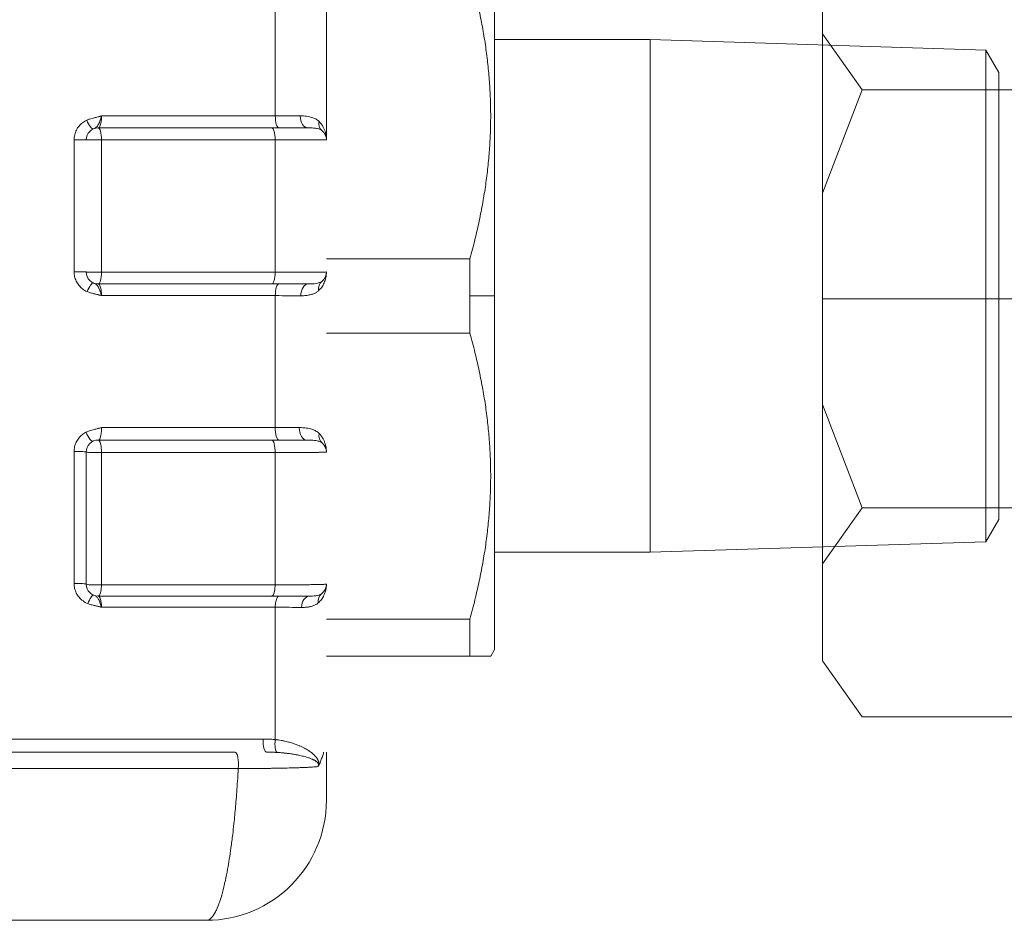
# Model space of a CAD drawing. Header units: centimetres. Extents: x -122 to 72759, y 3298 to 43172.
# Tile 200 of 243: x 31578.65 to 31582.75, y 17261.27 to 17265.03. Entities that reach past the tile are written whole.
import ezdxf
from ezdxf.enums import TextEntityAlignment as Align

# ---------------------------------------------------------------- set-up
doc = ezdxf.new("R2010")
doc.units = ezdxf.units.CM
doc.header["$MEASUREMENT"] = 0
doc.layers.get('0').update_dxf_attribs({"lineweight": 5})
doc.layers.add('San_urządzenia', color=158, linetype='Continuous', lineweight=25)
doc.styles.add('CP_ATTR', font='ROMANS.SHX')

# ---------------------------------------------------------------- blocks, each defined once
blk = doc.blocks.new('G$C4145E6B9')
at = {"color": 0, "linetype": 'Continuous', "lineweight": 0, "extrusion": (0, 1, 0)}
for p, q in [((117.5, -75.661), (117.5, -60.939)), ((110.5, -69.161), (110.5, -61.661)), ((123.977, -64.986), (117.5, -64.986)), ((137.962, -65.423), (123.977, -64.986)), ((123.977, -86.336), (123.977, -64.986)), ((138.5, -66.355), (137.962, -65.423)), ((137.962, -85.899), (137.962, -65.423)), ((138.5, -84.968), (138.5, -66.355)), ((101.135, -68.162), (108.37, -68.162)), ((108.222, -68.661), (101, -68.661)), ((108.367, -69.162), (101.135, -69.162)), ((110.5, -74.114), (116.474, -74.114)), ((116.474, -75.661), (116.474, -74.114)), ((101.135, -74.672), (108.367, -74.672)), ((101, -75.161), (108.222, -75.161)), ((108.37, -75.648), (101.135, -75.648)), ((116.474, -77.208), (116.474, -75.661)), ((117.5, -75.661), (116.474, -75.661)), ((117.5, -90.383), (117.5, -75.661)), ((110.5, -77.208), (116.474, -77.208)), ((101.135, -81.138), (108.37, -81.138)), ((100.5, -81.333), (100.5, -81.365)), ((108.222, -81.661), (101, -81.661)), ((100.5, -87.661), (100.5, -82.161)), ((108.367, -82.186), (101.135, -82.186)), ((138.5, -84.968), (137.962, -85.899)), ((137.962, -85.899), (123.977, -86.336)), ((123.977, -86.336), (117.5, -86.336)), ((101.135, -87.696), (108.366, -87.696)), ((101, -88.161), (108.222, -88.161)), ((108.37, -88.625), (101.135, -88.625)), ((110.5, -89.114), (116.474, -89.114)), ((116.474, -90.661), (116.474, -89.114)), ((117.5, -90.383), (117.34, -90.661)), ((110.5, -90.661), (116.474, -90.661)), ((107.863, -94.115), (27.715, -94.115)), ((106.696, -94.661), (27.7, -94.661)), ((106.829, -95.345), (27.714, -95.345)), ((16.45, -101.661), (105.5, -101.661))]:
    blk.add_line(p, q, dxfattribs=at)
at = {"color": 0, "linetype": 'Continuous', "lineweight": 0}
for centre in [(101, -69.161), (101, -82.161)]:
    blk.add_arc(centre, 0.5, 90, 180, dxfattribs=at)
at = {"color": 0, "linetype": 'Continuous', "lineweight": 0, "extrusion": (0, 0, -1)}
for centre, radius, start, end in [((-110, -69.161), 0.5, 129.0295, 180), ((-101, -74.661), 0.5, 270, 0), ((-110, -74.661), 0.5, 180.0022, 231.6956), ((-110, -82.161), 0.5, 130.4277, 180), ((-101, -87.661), 0.5, 270, 0), ((-110, -87.661), 0.5, 180.007, 233.2002), ((-105.5, -96.661), 5, 180, 270)]:
    blk.add_arc(centre, radius, start, end, dxfattribs=at)
for centre, major_axis, ratio, start_param, end_param in [((108.152, -68.661), (0, -261.793), 0.000836, -1.593675, -1.572703), ((107.409, -68.161), (-3.114, 0), 0.000325, -2.268898, -1.884509), ((101, -69.161), (0, 0.5), 0.269693, 0, 1.572618), ((108.222, -69.161), (0, 0.5), 0.288979, 0, 1.572618), ((100.1, -69.161), (0.4, 0), 0.001895, -1.841821, 0), ((101, -69.161), (-0.5, 0), 0.001892, -1.84387, 0), ((101.102, -68.661), (0, -264.821), 0.000126, -1.568905, -1.548096), ((108.211, -68.661), (-0.001, -263.316), 0.000592, -1.568895, -1.547967), ((100.1, -74.661), (0.4, 0), 0.022736, -1.841803, 0.000001), ((101, -74.661), (-0.5, 0), 0.022699, -1.843853, 0), ((101, -74.661), (0, -0.5), 0.26974, -1.548937, 0), ((107.5, -74.661), (-3, 0), 0.00383, -3.14159, -1.863923), ((100.645, -75.488), (0.158, 0.368), 0.258075, -1.654104, -0.000048), ((108.515, -75.661), (0, 0.5), 0.290218, -1.545246, -0.002497), ((109.751, -75.661), (0, 0.5), 0.643166, -1.550299, 0), ((110.62, -75.446), (-0.31, 0.392), 0.836677, -0.974255, 0.000014), ((108.153, -68.661), (0, -261.797), 0.00083, -1.544105, -1.52312), ((107.407, -75.662), (3.12, 0.001), 0.004575, -1.256867, -0.865601), ((101, -82.161), (0, 0.5), 0.269932, 0, 1.619997), ((108.222, -82.161), (0, 0.5), 0.289234, 0, 1.619996), ((100.1, -82.161), (0.4, 0), 0.051154, -1.84173, -0.000002), ((101, -82.161), (-0.5, 0), 0.051071, -1.84378, 0), ((101.101, -68.66), (0, -264.849), 0.000127, -1.519704, -1.49886), ((108.211, -68.661), (-0.004, -263.348), 0.000591, -1.519416, -1.498453), ((100.1, -87.661), (0.4, 0), 0.071993, -1.841641, 0.000002), ((101, -87.661), (-0.5, 0), 0.071877, -1.843691, 0), ((101, -87.661), (0, -0.5), 0.270168, -1.501524, 0), ((100.672, -88.499), (0.146, 0.373), 0.277097, -1.601266, -0.0001), ((110.599, -88.462), (-0.3, 0.4), 0.829331, -0.977997, -0.000015), ((108.515, -88.661), (0, 0.5), 0.290715, -1.497739, -0.002976), ((109.788, -88.661), (0, 0.5), 0.654917, -1.512902, 0), ((108.149, -68.659), (0, -261.848), 0.000847, -1.494473, -1.473349), ((107.398, -88.664), (3.13, 0.002), 0.013094, -1.255118, -0.850974), ((108.008, -94.161), (0, -0.5), 0.289712, 0, 1.663997), ((108.514, -94.182), (-0.046, -0.498), 0.297764, 0.15649, 1.637097), ((106.696, -95.161), (0, 0.5), 0.286002, 0.000004, 1.948089)]:
    blk.add_ellipse(centre, major_axis=major_axis, ratio=ratio, start_param=start_param, end_param=end_param, dxfattribs=at)
at = {"color": 0, "linetype": 'Continuous', "lineweight": 0}
for centre, major_axis, ratio, start_param, end_param in [((100.63, -68.341), (0.164, -0.365), 0.247311, -1.680596, -0.00009), ((108.516, -68.161), (0, -0.5), 0.290149, -1.568972, 0), ((109.73, -68.161), (0, -0.5), 0.637046, -1.569323, 0), ((110.63, -68.384), (-0.315, -0.388), 0.840465, -0.972229, -0.000011), ((100.02, -68.661), (0, -263.51), 0.000101, -1.568902, -1.548058), ((107.5, -69.161), (3, 0), 0.000319, -1.277635, 0.000003), ((108.222, -74.661), (0, -0.5), 0.289029, 0, 1.548937), ((108.515, -81.161), (0, -0.5), 0.290369, -1.616433, 0), ((107.499, -81.161), (-2.998, 0), 0.00788, -2.245094, -1.86556), ((109.683, -81.161), (0, -0.5), 0.624154, -1.608154, 0), ((100.595, -81.357), (0.18, -0.357), 0.222359, -1.733847, -0.00003), ((110.648, -81.4), (-0.324, -0.381), 0.848209, -0.967834, -0.000009), ((100.02, -68.66), (0, -263.538), 0.000102, -1.519618, -1.498739), ((108.222, -87.661), (0, -0.5), 0.289486, 0, 1.501524)]:
    blk.add_ellipse(centre, major_axis=major_axis, ratio=ratio, start_param=start_param, end_param=end_param, dxfattribs=at)
for points, weights in [([(116.474, -62.208), (118.127, -68.161), (116.474, -74.114)], [1.7880640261, 1.96687042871, 1.7880640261]), ([(116.474, -77.208), (118.127, -83.161), (116.474, -89.114)], [1.7880640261, 1.96687042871, 1.7880640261]), ([(116.474, -90.661), (117.34, -90.661), (117.34, -90.661)], [1.7880640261, 1.8774672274, 1.8774672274])]:
    blk.add_rational_spline(points, weights, degree=2, dxfattribs=at)
for points in [[(100.522, -68.341), (100.459, -68.37), (100.342, -68.44), (100.197, -68.578), (100.084, -68.747), (100.01, -68.949), (99.993, -69.088), (99.993, -69.16)], [(110.477, -69.01), (110.461, -68.959), (110.436, -68.91), (110.402, -68.864)], [(110.5, -69.154), (110.5, -69.127), (110.497, -69.099), (110.492, -69.072)], [(99.993, -74.652), (99.993, -74.721), (100.008, -74.854), (100.074, -75.043), (100.184, -75.22), (100.342, -75.375), (100.468, -75.448), (100.538, -75.478)], [(110.414, -74.941), (110.427, -74.922), (110.439, -74.902), (110.448, -74.882)], [(110.469, -74.833), (110.487, -74.785), (110.497, -74.735), (110.499, -74.685)], [(110.478, -82.014), (110.463, -81.965), (110.44, -81.916), (110.407, -81.871)], [(110.5, -82.155), (110.5, -82.128), (110.497, -82.102), (110.493, -82.076)], [(99.993, -87.633), (99.993, -87.703), (100.009, -87.84), (100.078, -88.034), (100.194, -88.214), (100.361, -88.37), (100.492, -88.442), (100.565, -88.47)], [(110.468, -87.837), (110.486, -87.788), (110.497, -87.738), (110.499, -87.687)], [(110.408, -87.95), (110.422, -87.93), (110.435, -87.909), (110.446, -87.888)], [(108.423, -94.141), (108.415, -94.14), (108.407, -94.139), (108.398, -94.138)], [(109.036, -94.73), (109.035, -94.73), (109.033, -94.729), (109.031, -94.729)], [(109.746, -94.889), (109.745, -94.889), (109.744, -94.889), (109.743, -94.889)], [(107.526, -95.34), (107.525, -95.34), (107.523, -95.34), (107.521, -95.34)], [(109.22, -95.31), (109.22, -95.31), (109.22, -95.31), (109.22, -95.31)], [(109.517, -95.3), (109.513, -95.3), (109.51, -95.3), (109.506, -95.3)], [(110.154, -95.246), (110.157, -95.244), (110.16, -95.241), (110.162, -95.238)], [(110.168, -95.199), (110.169, -95.197), (110.169, -95.196), (110.169, -95.194)]]:
    blk.add_open_spline(points, degree=3, dxfattribs=at)
for points, knots in [([(101.135, -68.162), (101.119, -68.168), (101.102, -68.173), (101.086, -68.178), (101.07, -68.183), (101.053, -68.187), (101.036, -68.192), (101.018, -68.196), (100.998, -68.201), (100.977, -68.206), (100.956, -68.211), (100.934, -68.216), (100.91, -68.222), (100.885, -68.228), (100.859, -68.234), (100.831, -68.241), (100.804, -68.247), (100.775, -68.255), (100.743, -68.264), (100.712, -68.272), (100.679, -68.282), (100.642, -68.294), (100.605, -68.307), (100.565, -68.322), (100.522, -68.341)], [0, 0, 0, 0, 0.125, 0.125, 0.125, 0.25, 0.25, 0.25, 0.375, 0.375, 0.375, 0.5, 0.5, 0.5, 0.625, 0.625, 0.625, 0.75, 0.75, 0.75, 0.875, 0.875, 0.875, 1, 1, 1, 1]), ([(101.135, -68.162), (101.126, -68.191), (101.117, -68.221), (101.108, -68.251), (101.099, -68.28), (101.09, -68.31), (101.08, -68.34), (101.07, -68.371), (101.059, -68.402), (101.048, -68.432), (101.036, -68.461), (101.023, -68.489), (101.01, -68.515), (100.996, -68.54), (100.982, -68.563), (100.966, -68.583), (100.951, -68.603), (100.935, -68.62), (100.917, -68.635), (100.9, -68.65), (100.881, -68.662), (100.861, -68.673), (100.841, -68.684), (100.819, -68.694), (100.794, -68.705)], [0, 0, 0, 0, 0.125, 0.125, 0.125, 0.25, 0.25, 0.25, 0.375, 0.375, 0.375, 0.5, 0.5, 0.5, 0.625, 0.625, 0.625, 0.75, 0.75, 0.75, 0.875, 0.875, 0.875, 1, 1, 1, 1]), ([(101, -68.661), (101.011, -68.661), (101.022, -68.656), (101.033, -68.646), (101.043, -68.637), (101.052, -68.624), (101.061, -68.607), (101.07, -68.591), (101.078, -68.571), (101.086, -68.547), (101.094, -68.524), (101.101, -68.497), (101.107, -68.468), (101.113, -68.438), (101.118, -68.406), (101.123, -68.373), (101.127, -68.34), (101.13, -68.305), (101.132, -68.269), (101.134, -68.234), (101.135, -68.198), (101.135, -68.162)], [0, 0, 0, 0, 0.142857, 0.142857, 0.142857, 0.285714, 0.285714, 0.285714, 0.428571, 0.428571, 0.428571, 0.571429, 0.571429, 0.571429, 0.714286, 0.714286, 0.714286, 0.857143, 0.857143, 0.857143, 1, 1, 1, 1]), ([(110.183, -68.384), (110.145, -68.349), (110.102, -68.317), (110.053, -68.29), (110.005, -68.263), (109.951, -68.241), (109.889, -68.222), (109.827, -68.203), (109.756, -68.187), (109.677, -68.177), (109.597, -68.167), (109.509, -68.162), (109.411, -68.162)], [0, 0, 0, 0, 0.25, 0.25, 0.25, 0.5, 0.5, 0.5, 0.75, 0.75, 0.75, 1, 1, 1, 1]), ([(110.5, -69.161), (110.5, -69.125), (110.498, -69.09), (110.495, -69.056), (110.492, -69.023), (110.488, -68.99), (110.482, -68.957), (110.476, -68.925), (110.469, -68.891), (110.459, -68.856), (110.45, -68.821), (110.438, -68.784), (110.423, -68.746), (110.408, -68.708), (110.39, -68.669), (110.368, -68.629), (110.347, -68.588), (110.321, -68.548), (110.291, -68.507), (110.26, -68.466), (110.225, -68.424), (110.183, -68.384)], [0, 0, 0, 0, 0.142857, 0.142857, 0.142857, 0.285714, 0.285714, 0.285714, 0.428571, 0.428571, 0.428571, 0.571429, 0.571429, 0.571429, 0.714286, 0.714286, 0.714286, 0.857143, 0.857143, 0.857143, 1, 1, 1, 1]), ([(108.222, -68.661), (108.335, -68.661), (108.443, -68.661), (108.545, -68.661), (108.571, -68.661), (108.597, -68.661), (108.622, -68.661), (108.697, -68.661), (108.769, -68.661), (108.84, -68.661), (108.887, -68.661), (108.933, -68.661), (108.979, -68.661), (109.023, -68.661), (109.067, -68.661), (109.109, -68.661), (109.174, -68.661), (109.236, -68.661), (109.295, -68.661), (109.314, -68.661), (109.333, -68.661), (109.351, -68.661), (109.426, -68.661), (109.496, -68.661), (109.559, -68.661), (109.622, -68.661), (109.679, -68.661), (109.73, -68.661)], [0, 0, 0, 0, 0.166667, 0.166667, 0.166667, 0.208921, 0.208921, 0.208921, 0.333333, 0.333333, 0.333333, 0.417281, 0.417281, 0.417281, 0.5, 0.5, 0.5, 0.626437, 0.626437, 0.626437, 0.666667, 0.666667, 0.666667, 0.833333, 0.833333, 0.833333, 1, 1, 1, 1]), ([(110.315, -68.773), (110.293, -68.755), (110.266, -68.739), (110.234, -68.725), (110.202, -68.712), (110.166, -68.701), (110.12, -68.691), (110.075, -68.682), (110.021, -68.674), (109.956, -68.669), (109.892, -68.664), (109.817, -68.661), (109.73, -68.661)], [0, 0, 0, 0, 0.25, 0.25, 0.25, 0.5, 0.5, 0.5, 0.75, 0.75, 0.75, 1, 1, 1, 1]), ([(110.174, -75.44), (110.222, -75.396), (110.266, -75.346), (110.305, -75.292), (110.343, -75.238), (110.377, -75.179), (110.405, -75.115), (110.434, -75.05), (110.458, -74.979), (110.474, -74.903), (110.491, -74.827), (110.5, -74.746), (110.5, -74.661)], [0, 0, 0, 0, 0.25, 0.25, 0.25, 0.5, 0.5, 0.5, 0.75, 0.75, 0.75, 1, 1, 1, 1]), ([(100.803, -75.121), (100.815, -75.126), (100.828, -75.131), (100.841, -75.138), (100.854, -75.144), (100.868, -75.151), (100.881, -75.159), (100.887, -75.162), (100.893, -75.166), (100.899, -75.17), (100.907, -75.176), (100.914, -75.182), (100.922, -75.188), (100.935, -75.199), (100.948, -75.213), (100.961, -75.228), (100.963, -75.23), (100.964, -75.232), (100.966, -75.234), (100.977, -75.248), (100.987, -75.263), (100.997, -75.28), (101.005, -75.292), (101.012, -75.305), (101.019, -75.318), (101.022, -75.326), (101.026, -75.334), (101.03, -75.342), (101.04, -75.364), (101.049, -75.387), (101.058, -75.411), (101.06, -75.414), (101.061, -75.417), (101.062, -75.421), (101.07, -75.441), (101.077, -75.462), (101.084, -75.483), (101.089, -75.501), (101.095, -75.519), (101.101, -75.538), (101.103, -75.546), (101.106, -75.553), (101.108, -75.561), (101.116, -75.589), (101.126, -75.618), (101.135, -75.648)], [0, 0, 0, 0, 0.1, 0.1, 0.1, 0.2, 0.2, 0.2, 0.243896, 0.243896, 0.243896, 0.3, 0.3, 0.3, 0.4, 0.4, 0.4, 0.413048, 0.413048, 0.413048, 0.5, 0.5, 0.5, 0.563895, 0.563895, 0.563895, 0.6, 0.6, 0.6, 0.7, 0.7, 0.7, 0.714293, 0.714293, 0.714293, 0.8, 0.8, 0.8, 0.871182, 0.871182, 0.871182, 0.9, 0.9, 0.9, 1, 1, 1, 1]), ([(101, -75.161), (101.012, -75.161), (101.024, -75.167), (101.035, -75.178), (101.047, -75.19), (101.058, -75.207), (101.068, -75.228), (101.078, -75.25), (101.087, -75.276), (101.095, -75.306), (101.104, -75.336), (101.111, -75.37), (101.117, -75.407), (101.117, -75.41), (101.118, -75.413), (101.118, -75.416), (101.123, -75.45), (101.127, -75.486), (101.13, -75.524), (101.131, -75.528), (101.131, -75.532), (101.131, -75.536), (101.134, -75.573), (101.135, -75.611), (101.135, -75.648)], [0, 0, 0, 0, 0.166667, 0.166667, 0.166667, 0.333333, 0.333333, 0.333333, 0.5, 0.5, 0.5, 0.666667, 0.666667, 0.666667, 0.67975, 0.67975, 0.67975, 0.833333, 0.833333, 0.833333, 0.849714, 0.849714, 0.849714, 1, 1, 1, 1]), ([(109.751, -75.161), (109.71, -75.161), (109.665, -75.161), (109.616, -75.161), (109.608, -75.161), (109.599, -75.161), (109.591, -75.161), (109.532, -75.161), (109.467, -75.161), (109.396, -75.161), (109.386, -75.161), (109.376, -75.161), (109.366, -75.161), (109.304, -75.161), (109.237, -75.161), (109.165, -75.161), (109.129, -75.161), (109.092, -75.161), (109.054, -75.161), (109.002, -75.161), (108.948, -75.161), (108.891, -75.161), (108.821, -75.161), (108.747, -75.161), (108.669, -75.161), (108.638, -75.161), (108.607, -75.161), (108.575, -75.161), (108.463, -75.161), (108.346, -75.161), (108.222, -75.161)], [0.0000007, 0.0000007, 0.0000007, 0.0000007, 0.1428626, 0.1428626, 0.1428626, 0.1666667, 0.1666667, 0.1666667, 0.3333333, 0.3333333, 0.3333333, 0.3566448, 0.3566448, 0.3566448, 0.5, 0.5, 0.5, 0.5709571, 0.5709571, 0.5709571, 0.6666667, 0.6666667, 0.6666667, 0.7859359, 0.7859359, 0.7859359, 0.8333333, 0.8333333, 0.8333333, 1, 1, 1, 1]), ([(109.751, -75.161), (109.821, -75.161), (109.882, -75.159), (109.936, -75.156), (109.989, -75.152), (110.034, -75.147), (110.074, -75.141), (110.114, -75.134), (110.148, -75.127), (110.177, -75.118), (110.206, -75.109), (110.232, -75.099), (110.253, -75.089), (110.275, -75.078), (110.294, -75.066), (110.31, -75.053)], [0, 0, 0, 0, 0.2, 0.2, 0.2, 0.4, 0.4, 0.4, 0.6, 0.6, 0.6, 0.8, 0.8, 0.8, 1, 1, 1, 1]), ([(100.538, -75.478), (100.56, -75.488), (100.583, -75.497), (100.607, -75.505), (100.63, -75.514), (100.654, -75.522), (100.679, -75.529), (100.703, -75.537), (100.727, -75.544), (100.751, -75.55), (100.775, -75.557), (100.799, -75.563), (100.822, -75.568), (100.845, -75.574), (100.867, -75.579), (100.887, -75.584), (100.908, -75.589), (100.927, -75.593), (100.945, -75.597), (100.964, -75.602), (100.981, -75.606), (100.997, -75.61), (101.013, -75.613), (101.028, -75.617), (101.042, -75.621), (101.057, -75.625), (101.071, -75.628), (101.086, -75.633), (101.101, -75.637), (101.118, -75.643), (101.135, -75.648)], [0, 0, 0, 0, 0.1, 0.1, 0.1, 0.2, 0.2, 0.2, 0.3, 0.3, 0.3, 0.4, 0.4, 0.4, 0.5, 0.5, 0.5, 0.6, 0.6, 0.6, 0.7, 0.7, 0.7, 0.8, 0.8, 0.8, 0.9, 0.9, 0.9, 0.9999941, 0.9999941, 0.9999941, 0.9999941]), ([(109.429, -75.651), (109.509, -75.651), (109.581, -75.648), (109.647, -75.641), (109.713, -75.634), (109.771, -75.624), (109.824, -75.612), (109.877, -75.6), (109.924, -75.585), (109.967, -75.567), (110.01, -75.55), (110.047, -75.531), (110.082, -75.51), (110.116, -75.488), (110.147, -75.465), (110.174, -75.44)], [0, 0, 0, 0, 0.2, 0.2, 0.2, 0.4, 0.4, 0.4, 0.6, 0.6, 0.6, 0.8, 0.8, 0.8, 1, 1, 1, 1]), ([(101.135, -81.138), (101.12, -81.144), (101.105, -81.149), (101.09, -81.153), (101.075, -81.158), (101.061, -81.162), (101.045, -81.166), (101.029, -81.171), (101.012, -81.175), (100.994, -81.18), (100.976, -81.184), (100.956, -81.189), (100.935, -81.194), (100.913, -81.199), (100.89, -81.205), (100.865, -81.211), (100.841, -81.217), (100.814, -81.224), (100.785, -81.231), (100.755, -81.239), (100.724, -81.248), (100.69, -81.258), (100.657, -81.269), (100.622, -81.281), (100.588, -81.294), (100.554, -81.307), (100.521, -81.322), (100.488, -81.339)], [0, 0, 0, 0, 0.1111111, 0.1111111, 0.1111111, 0.2222222, 0.2222222, 0.2222222, 0.3333333, 0.3333333, 0.3333333, 0.4444444, 0.4444444, 0.4444444, 0.5555556, 0.5555556, 0.5555556, 0.6666667, 0.6666667, 0.6666667, 0.7777778, 0.7777778, 0.7777778, 0.8888889, 0.8888889, 0.8888889, 1, 1, 1, 1]), ([(101, -81.661), (101.012, -81.661), (101.023, -81.656), (101.033, -81.646), (101.044, -81.636), (101.054, -81.622), (101.063, -81.604), (101.072, -81.587), (101.08, -81.565), (101.088, -81.541), (101.096, -81.516), (101.103, -81.487), (101.109, -81.456), (101.116, -81.425), (101.121, -81.391), (101.125, -81.356), (101.129, -81.321), (101.132, -81.285), (101.133, -81.248), (101.135, -81.211), (101.136, -81.174), (101.135, -81.138)], [0, 0, 0, 0, 0.142857, 0.142857, 0.142857, 0.285714, 0.285714, 0.285714, 0.428571, 0.428571, 0.428571, 0.571429, 0.571429, 0.571429, 0.714286, 0.714286, 0.714286, 0.857143, 0.857143, 0.857143, 1, 1, 1, 1]), ([(110.199, -81.389), (110.16, -81.35), (110.115, -81.315), (110.064, -81.286), (110.014, -81.256), (109.957, -81.231), (109.891, -81.21), (109.825, -81.19), (109.748, -81.173), (109.662, -81.161), (109.575, -81.149), (109.479, -81.143), (109.371, -81.142)], [0, 0, 0, 0, 0.25, 0.25, 0.25, 0.5, 0.5, 0.5, 0.75, 0.75, 0.75, 1, 1, 1, 1]), ([(100.488, -81.339), (100.428, -81.369), (100.374, -81.404), (100.324, -81.445), (100.274, -81.485), (100.229, -81.531), (100.189, -81.581), (100.149, -81.632), (100.113, -81.687), (100.084, -81.747), (100.055, -81.808), (100.031, -81.873), (100.016, -81.939), (100.001, -82.005), (99.993, -82.072), (99.993, -82.141)], [0, 0, 0, 0, 0.2, 0.2, 0.2, 0.4, 0.4, 0.4, 0.6, 0.6, 0.6, 0.8, 0.8, 0.8, 1, 1, 1, 1]), ([(110.5, -82.161), (110.5, -82.126), (110.498, -82.091), (110.496, -82.058), (110.493, -82.025), (110.489, -81.993), (110.483, -81.96), (110.477, -81.928), (110.47, -81.895), (110.461, -81.86), (110.452, -81.826), (110.441, -81.789), (110.427, -81.751), (110.413, -81.714), (110.396, -81.674), (110.375, -81.634), (110.355, -81.594), (110.331, -81.554), (110.302, -81.512), (110.273, -81.471), (110.239, -81.43), (110.199, -81.389)], [0, 0, 0, 0, 0.142857, 0.142857, 0.142857, 0.285714, 0.285714, 0.285714, 0.428571, 0.428571, 0.428571, 0.571429, 0.571429, 0.571429, 0.714286, 0.714286, 0.714286, 0.857143, 0.857143, 0.857143, 1, 1, 1, 1]), ([(108.222, -81.661), (108.351, -81.661), (108.473, -81.661), (108.588, -81.661), (108.6, -81.661), (108.611, -81.661), (108.622, -81.661), (108.725, -81.661), (108.823, -81.661), (108.917, -81.661), (108.938, -81.661), (108.958, -81.661), (108.978, -81.661), (109.061, -81.661), (109.14, -81.661), (109.215, -81.661), (109.242, -81.661), (109.269, -81.661), (109.295, -81.661), (109.358, -81.661), (109.417, -81.661), (109.472, -81.661), (109.503, -81.661), (109.533, -81.661), (109.561, -81.661), (109.605, -81.661), (109.645, -81.661), (109.683, -81.661)], [0, 0, 0, 0, 0.2, 0.2, 0.2, 0.219759, 0.219759, 0.219759, 0.4, 0.4, 0.4, 0.439269, 0.439269, 0.439269, 0.6, 0.6, 0.6, 0.65904, 0.65904, 0.65904, 0.8, 0.8, 0.8, 0.879002, 0.879002, 0.879002, 1, 1, 1, 1]), ([(110.324, -81.78), (110.302, -81.761), (110.274, -81.744), (110.24, -81.73), (110.206, -81.715), (110.167, -81.703), (110.117, -81.693), (110.068, -81.683), (110.009, -81.675), (109.937, -81.669), (109.865, -81.664), (109.781, -81.661), (109.683, -81.661)], [0, 0, 0, 0, 0.25, 0.25, 0.25, 0.5, 0.5, 0.5, 0.75, 0.75, 0.75, 1, 1, 1, 1]), ([(108.367, -82.186), (108.526, -82.185), (108.679, -82.185), (108.823, -82.184), (108.831, -82.184), (108.839, -82.184), (108.847, -82.184), (108.982, -82.183), (109.11, -82.183), (109.232, -82.182), (109.246, -82.182), (109.26, -82.182), (109.274, -82.182), (109.388, -82.181), (109.497, -82.18), (109.599, -82.179), (109.618, -82.179), (109.636, -82.179), (109.654, -82.179), (109.747, -82.178), (109.834, -82.177), (109.913, -82.176), (109.933, -82.176), (109.954, -82.176), (109.973, -82.176), (110.044, -82.175), (110.108, -82.174), (110.165, -82.173), (110.185, -82.173), (110.204, -82.172), (110.222, -82.172), (110.271, -82.171), (110.313, -82.17), (110.349, -82.169), (110.366, -82.169), (110.381, -82.168), (110.394, -82.168), (110.422, -82.167), (110.445, -82.166), (110.462, -82.165), (110.472, -82.165), (110.479, -82.164), (110.485, -82.164), (110.495, -82.163), (110.5, -82.162), (110.5, -82.161)], [0, 0, 0, 0, 0.125, 0.125, 0.125, 0.131834, 0.131834, 0.131834, 0.25, 0.25, 0.25, 0.263597, 0.263597, 0.263597, 0.375, 0.375, 0.375, 0.395391, 0.395391, 0.395391, 0.5, 0.5, 0.5, 0.527194, 0.527194, 0.527194, 0.625, 0.625, 0.625, 0.659009, 0.659009, 0.659009, 0.75, 0.75, 0.75, 0.790806, 0.790806, 0.790806, 0.875, 0.875, 0.875, 0.922571, 0.922571, 0.922571, 1, 1, 1, 1]), ([(110.5, -87.661), (110.5, -87.662), (110.498, -87.663), (110.495, -87.663), (110.489, -87.664), (110.479, -87.666), (110.465, -87.667), (110.453, -87.668), (110.439, -87.668), (110.423, -87.669), (110.405, -87.67), (110.383, -87.671), (110.359, -87.672), (110.333, -87.673), (110.303, -87.674), (110.269, -87.675), (110.243, -87.676), (110.216, -87.677), (110.186, -87.677), (110.141, -87.678), (110.091, -87.679), (110.038, -87.68), (110.009, -87.681), (109.98, -87.681), (109.949, -87.682), (109.884, -87.683), (109.814, -87.684), (109.738, -87.685), (109.711, -87.686), (109.684, -87.686), (109.655, -87.686), (109.566, -87.687), (109.469, -87.688), (109.363, -87.689), (109.341, -87.69), (109.318, -87.69), (109.295, -87.69), (109.174, -87.691), (109.042, -87.692), (108.902, -87.693), (108.888, -87.693), (108.875, -87.693), (108.862, -87.693), (108.706, -87.694), (108.541, -87.695), (108.366, -87.696)], [0, 0, 0, 0, 0.048939, 0.048939, 0.048939, 0.125, 0.125, 0.125, 0.184862, 0.184862, 0.184862, 0.25, 0.25, 0.25, 0.320605, 0.320605, 0.320605, 0.375, 0.375, 0.375, 0.456751, 0.456751, 0.456751, 0.5, 0.5, 0.5, 0.592258, 0.592258, 0.592258, 0.625, 0.625, 0.625, 0.728201, 0.728201, 0.728201, 0.75, 0.75, 0.75, 0.864163, 0.864163, 0.864163, 0.875, 0.875, 0.875, 1, 1, 1, 1]), ([(110.156, -88.444), (110.206, -88.402), (110.252, -88.353), (110.292, -88.3), (110.333, -88.246), (110.369, -88.187), (110.399, -88.122), (110.43, -88.057), (110.455, -87.985), (110.472, -87.908), (110.49, -87.831), (110.5, -87.748), (110.5, -87.661)], [0, 0, 0, 0, 0.25, 0.25, 0.25, 0.5, 0.5, 0.5, 0.75, 0.75, 0.75, 1, 1, 1, 1]), ([(100.818, -88.127), (100.837, -88.134), (100.856, -88.142), (100.873, -88.151), (100.89, -88.16), (100.906, -88.17), (100.92, -88.181), (100.935, -88.193), (100.949, -88.206), (100.962, -88.221), (100.975, -88.236), (100.987, -88.253), (100.999, -88.271), (101.01, -88.29), (101.021, -88.309), (101.031, -88.33), (101.041, -88.351), (101.05, -88.373), (101.059, -88.396), (101.068, -88.418), (101.076, -88.441), (101.084, -88.465), (101.092, -88.489), (101.1, -88.514), (101.108, -88.54), (101.117, -88.566), (101.126, -88.595), (101.135, -88.625)], [0.0000104, 0.0000104, 0.0000104, 0.0000104, 0.1111111, 0.1111111, 0.1111111, 0.2222222, 0.2222222, 0.2222222, 0.3333333, 0.3333333, 0.3333333, 0.4444444, 0.4444444, 0.4444444, 0.5555556, 0.5555556, 0.5555556, 0.6666667, 0.6666667, 0.6666667, 0.7777778, 0.7777778, 0.7777778, 0.8888889, 0.8888889, 0.8888889, 0.9999912, 0.9999912, 0.9999912, 0.9999912]), ([(109.788, -88.161), (109.799, -88.161), (109.809, -88.161), (109.819, -88.161), (109.858, -88.161), (109.893, -88.159), (109.926, -88.158), (109.968, -88.156), (110.004, -88.152), (110.039, -88.148), (110.044, -88.147), (110.05, -88.147), (110.055, -88.146), (110.083, -88.142), (110.11, -88.137), (110.135, -88.131), (110.166, -88.124), (110.195, -88.115), (110.222, -88.104), (110.23, -88.101), (110.238, -88.098), (110.245, -88.094), (110.264, -88.085), (110.282, -88.074), (110.3, -88.061)], [0, 0, 0, 0, 0.040653, 0.040653, 0.040653, 0.2, 0.2, 0.2, 0.4, 0.4, 0.4, 0.432238, 0.432238, 0.432238, 0.6, 0.6, 0.6, 0.8, 0.8, 0.8, 0.855631, 0.855631, 0.855631, 1, 1, 1, 1]), ([(100.565, -88.47), (100.599, -88.484), (100.632, -88.495), (100.663, -88.505), (100.694, -88.514), (100.722, -88.522), (100.749, -88.529), (100.776, -88.536), (100.8, -88.542), (100.824, -88.548), (100.847, -88.553), (100.869, -88.558), (100.889, -88.563), (100.91, -88.568), (100.929, -88.572), (100.947, -88.576), (100.965, -88.58), (100.982, -88.584), (100.998, -88.588), (101.014, -88.591), (101.029, -88.595), (101.043, -88.598), (101.057, -88.602), (101.071, -88.606), (101.087, -88.61), (101.102, -88.614), (101.118, -88.619), (101.135, -88.625)], [0.0000016, 0.0000016, 0.0000016, 0.0000016, 0.1111111, 0.1111111, 0.1111111, 0.2222222, 0.2222222, 0.2222222, 0.3333333, 0.3333333, 0.3333333, 0.4444444, 0.4444444, 0.4444444, 0.5555556, 0.5555556, 0.5555556, 0.6666667, 0.6666667, 0.6666667, 0.7777778, 0.7777778, 0.7777778, 0.8888889, 0.8888889, 0.8888889, 0.9999916, 0.9999916, 0.9999916, 0.9999916]), ([(101.135, -88.625), (101.134, -88.584), (101.132, -88.543), (101.129, -88.504), (101.125, -88.465), (101.12, -88.428), (101.114, -88.393), (101.108, -88.358), (101.101, -88.326), (101.093, -88.298), (101.085, -88.27), (101.076, -88.245), (101.066, -88.225), (101.056, -88.204), (101.046, -88.188), (101.035, -88.178), (101.023, -88.167), (101.012, -88.161), (101, -88.161)], [0.00001, 0.00001, 0.00001, 0.00001, 0.1666667, 0.1666667, 0.1666667, 0.3333333, 0.3333333, 0.3333333, 0.5, 0.5, 0.5, 0.6666667, 0.6666667, 0.6666667, 0.8333333, 0.8333333, 0.8333333, 1, 1, 1, 1]), ([(109.788, -88.161), (109.742, -88.161), (109.69, -88.161), (109.631, -88.161), (109.625, -88.161), (109.62, -88.161), (109.615, -88.161), (109.56, -88.161), (109.5, -88.161), (109.434, -88.161), (109.412, -88.161), (109.389, -88.161), (109.365, -88.161), (109.313, -88.161), (109.258, -88.161), (109.199, -88.161), (109.152, -88.161), (109.104, -88.161), (109.053, -88.161), (109.01, -88.161), (108.965, -88.161), (108.918, -88.161), (108.84, -88.161), (108.756, -88.161), (108.668, -88.161), (108.642, -88.161), (108.616, -88.161), (108.59, -88.161), (108.474, -88.161), (108.352, -88.161), (108.222, -88.161)], [0.000001, 0.000001, 0.000001, 0.000001, 0.1666667, 0.1666667, 0.1666667, 0.1814778, 0.1814778, 0.1814778, 0.3333333, 0.3333333, 0.3333333, 0.3854538, 0.3854538, 0.3854538, 0.5, 0.5, 0.5, 0.5903101, 0.5903101, 0.5903101, 0.6666667, 0.6666667, 0.6666667, 0.7955047, 0.7955047, 0.7955047, 0.8333333, 0.8333333, 0.8333333, 1, 1, 1, 1]), ([(109.461, -88.632), (109.52, -88.633), (109.576, -88.631), (109.627, -88.627), (109.678, -88.624), (109.725, -88.618), (109.77, -88.61), (109.816, -88.602), (109.86, -88.592), (109.903, -88.578), (109.946, -88.565), (109.989, -88.548), (110.031, -88.527), (110.074, -88.505), (110.116, -88.478), (110.156, -88.444)], [0, 0, 0, 0, 0.2, 0.2, 0.2, 0.4, 0.4, 0.4, 0.6, 0.6, 0.6, 0.8, 0.8, 0.8, 1, 1, 1, 1]), ([(107.863, -94.115), (107.918, -94.115), (107.973, -94.115), (108.027, -94.116), (108.081, -94.118), (108.134, -94.119), (108.191, -94.122), (108.247, -94.125), (108.307, -94.129), (108.369, -94.135)], [0, 0, 0, 0, 0.333333, 0.333333, 0.333333, 0.666667, 0.666667, 0.666667, 1, 1, 1, 1]), ([(108.369, -94.135), (108.455, -94.145), (108.535, -94.157), (108.61, -94.17), (108.685, -94.183), (108.754, -94.198), (108.82, -94.213), (108.885, -94.229), (108.946, -94.245), (109.003, -94.261), (109.061, -94.278), (109.114, -94.295), (109.164, -94.312), (109.214, -94.329), (109.261, -94.347), (109.305, -94.364), (109.348, -94.381), (109.389, -94.398), (109.427, -94.415), (109.465, -94.432), (109.501, -94.449), (109.534, -94.466), (109.567, -94.483), (109.599, -94.499), (109.628, -94.515), (109.657, -94.531), (109.685, -94.547), (109.71, -94.563), (109.736, -94.579), (109.76, -94.595), (109.783, -94.61), (109.806, -94.625), (109.827, -94.64), (109.847, -94.655), (109.866, -94.669), (109.885, -94.684), (109.902, -94.697), (109.918, -94.711), (109.934, -94.724), (109.948, -94.737), (109.962, -94.749), (109.975, -94.762), (109.987, -94.773), (109.999, -94.785), (110.011, -94.796), (110.021, -94.807), (110.031, -94.818), (110.041, -94.829), (110.049, -94.839), (110.058, -94.849), (110.066, -94.859), (110.074, -94.868), (110.081, -94.878), (110.088, -94.887), (110.095, -94.896), (110.101, -94.905), (110.107, -94.914), (110.113, -94.922), (110.119, -94.931), (110.124, -94.939), (110.129, -94.947), (110.133, -94.956), (110.138, -94.963), (110.142, -94.971), (110.146, -94.979), (110.15, -94.987), (110.154, -94.994), (110.157, -95.002), (110.16, -95.009), (110.163, -95.016), (110.166, -95.023), (110.169, -95.031), (110.172, -95.038), (110.174, -95.045), (110.177, -95.051), (110.179, -95.058), (110.181, -95.065), (110.183, -95.072), (110.184, -95.079), (110.186, -95.085), (110.188, -95.093), (110.189, -95.1), (110.191, -95.107), (110.192, -95.115), (110.193, -95.124), (110.194, -95.132), (110.195, -95.141), (110.195, -95.152), (110.196, -95.162), (110.196, -95.173), (110.196, -95.185)], [0, 0, 0, 0, 0.033333, 0.033333, 0.033333, 0.066667, 0.066667, 0.066667, 0.1, 0.1, 0.1, 0.133333, 0.133333, 0.133333, 0.166667, 0.166667, 0.166667, 0.2, 0.2, 0.2, 0.233333, 0.233333, 0.233333, 0.266667, 0.266667, 0.266667, 0.3, 0.3, 0.3, 0.333333, 0.333333, 0.333333, 0.366667, 0.366667, 0.366667, 0.4, 0.4, 0.4, 0.433333, 0.433333, 0.433333, 0.466667, 0.466667, 0.466667, 0.5, 0.5, 0.5, 0.533333, 0.533333, 0.533333, 0.566667, 0.566667, 0.566667, 0.6, 0.6, 0.6, 0.633333, 0.633333, 0.633333, 0.666667, 0.666667, 0.666667, 0.7, 0.7, 0.7, 0.733333, 0.733333, 0.733333, 0.766667, 0.766667, 0.766667, 0.8, 0.8, 0.8, 0.833333, 0.833333, 0.833333, 0.866667, 0.866667, 0.866667, 0.9, 0.9, 0.9, 0.933333, 0.933333, 0.933333, 0.966667, 0.966667, 0.966667, 1, 1, 1, 1]), ([(108.746, -94.197), (108.71, -94.189), (108.672, -94.181), (108.633, -94.174), (108.631, -94.174), (108.63, -94.173), (108.628, -94.173)], [0.94081161, 0.94081161, 0.94081161, 0.94081161, 0.96, 0.96, 0.96, 0.9607835, 0.9607835, 0.9607835, 0.9607835]), ([(108.008, -94.661), (108.056, -94.661), (108.105, -94.661), (108.153, -94.662), (108.2, -94.663), (108.246, -94.664), (108.295, -94.665), (108.343, -94.666), (108.394, -94.669), (108.446, -94.671)], [0, 0, 0, 0, 0.333333, 0.333333, 0.333333, 0.666667, 0.666667, 0.666667, 1, 1, 1, 1]), ([(108.866, -94.708), (108.816, -94.702), (108.763, -94.696), (108.705, -94.691), (108.626, -94.683), (108.539, -94.676), (108.446, -94.671)], [0.94635058, 0.94635058, 0.94635058, 0.94635058, 0.96875, 0.96875, 0.96875, 1, 1, 1, 1]), ([(108.446, -94.671), (108.529, -94.676), (108.607, -94.682), (108.679, -94.688), (108.751, -94.695), (108.817, -94.702), (108.879, -94.709), (108.942, -94.717), (108.999, -94.724), (109.054, -94.733), (109.108, -94.741), (109.158, -94.749), (109.205, -94.757), (109.252, -94.766), (109.296, -94.774), (109.337, -94.782), (109.377, -94.791), (109.415, -94.799), (109.451, -94.807), (109.486, -94.816), (109.519, -94.824), (109.551, -94.832), (109.582, -94.84), (109.611, -94.848), (109.638, -94.856), (109.665, -94.864), (109.691, -94.871), (109.714, -94.879), (109.738, -94.887), (109.761, -94.894), (109.782, -94.902), (109.803, -94.909), (109.823, -94.917), (109.841, -94.924), (109.86, -94.931), (109.877, -94.938), (109.892, -94.944), (109.908, -94.951), (109.922, -94.957), (109.936, -94.964), (109.949, -94.97), (109.961, -94.976), (109.972, -94.981), (109.984, -94.987), (109.994, -94.993), (110.004, -94.998), (110.013, -95.003), (110.022, -95.008), (110.03, -95.013), (110.039, -95.018), (110.046, -95.023), (110.053, -95.028), (110.06, -95.033), (110.067, -95.037), (110.073, -95.042), (110.079, -95.046), (110.085, -95.05), (110.09, -95.054), (110.096, -95.059), (110.1, -95.063), (110.105, -95.067), (110.11, -95.071), (110.114, -95.075), (110.118, -95.078), (110.122, -95.082), (110.125, -95.086), (110.129, -95.09), (110.132, -95.093), (110.135, -95.097), (110.138, -95.101), (110.141, -95.104), (110.144, -95.108), (110.146, -95.111), (110.149, -95.115), (110.151, -95.118), (110.153, -95.121), (110.155, -95.125), (110.157, -95.128), (110.158, -95.131), (110.16, -95.135), (110.162, -95.138), (110.163, -95.142), (110.164, -95.146), (110.166, -95.15), (110.167, -95.154), (110.168, -95.158), (110.169, -95.163), (110.17, -95.168), (110.17, -95.173), (110.17, -95.179), (110.17, -95.185), (110.17, -95.191), (110.169, -95.197), (110.167, -95.204), (110.166, -95.21), (110.163, -95.217), (110.161, -95.223), (110.158, -95.229), (110.154, -95.236), (110.15, -95.242), (110.146, -95.249), (110.142, -95.255), (110.137, -95.261)], [0, 0, 0, 0, 0.0294118, 0.0294118, 0.0294118, 0.0588235, 0.0588235, 0.0588235, 0.0882353, 0.0882353, 0.0882353, 0.1176471, 0.1176471, 0.1176471, 0.1470588, 0.1470588, 0.1470588, 0.1764706, 0.1764706, 0.1764706, 0.2058824, 0.2058824, 0.2058824, 0.2352941, 0.2352941, 0.2352941, 0.2647059, 0.2647059, 0.2647059, 0.2941176, 0.2941176, 0.2941176, 0.3235294, 0.3235294, 0.3235294, 0.3529412, 0.3529412, 0.3529412, 0.3823529, 0.3823529, 0.3823529, 0.4117647, 0.4117647, 0.4117647, 0.4411765, 0.4411765, 0.4411765, 0.4705882, 0.4705882, 0.4705882, 0.5, 0.5, 0.5, 0.5294118, 0.5294118, 0.5294118, 0.5588235, 0.5588235, 0.5588235, 0.5882353, 0.5882353, 0.5882353, 0.6176471, 0.6176471, 0.6176471, 0.6470588, 0.6470588, 0.6470588, 0.6764706, 0.6764706, 0.6764706, 0.7058824, 0.7058824, 0.7058824, 0.7352941, 0.7352941, 0.7352941, 0.7647059, 0.7647059, 0.7647059, 0.7941176, 0.7941176, 0.7941176, 0.8235294, 0.8235294, 0.8235294, 0.8529412, 0.8529412, 0.8529412, 0.8823529, 0.8823529, 0.8823529, 0.9117647, 0.9117647, 0.9117647, 0.9411765, 0.9411765, 0.9411765, 0.9705882, 0.9705882, 0.9705882, 0.9999983, 0.9999983, 0.9999983, 0.9999983]), ([(109.779, -94.607), (109.769, -94.601), (109.759, -94.594), (109.749, -94.588), (109.725, -94.572), (109.7, -94.557), (109.672, -94.54), (109.652, -94.528), (109.63, -94.516), (109.607, -94.504)], [0.62273962, 0.62273962, 0.62273962, 0.62273962, 0.64, 0.64, 0.64, 0.68, 0.68, 0.68, 0.70983516, 0.70983516, 0.70983516, 0.70983516]), ([(110.385, -94.661), (110.369, -94.72), (110.351, -94.779), (110.332, -94.838), (110.312, -94.897), (110.291, -94.955), (110.268, -95.013), (110.246, -95.07), (110.221, -95.128), (110.196, -95.185)], [0, 0, 0, 0, 0.333333, 0.333333, 0.333333, 0.666667, 0.666667, 0.666667, 1, 1, 1, 1]), ([(110.5, -94.661), (110.5, -94.733), (110.5, -94.804), (110.5, -94.872), (110.5, -94.972), (110.5, -95.068), (110.5, -95.16), (110.5, -95.24), (110.5, -95.317), (110.5, -95.391), (110.5, -95.463), (110.5, -95.533), (110.5, -95.599), (110.5, -95.681), (110.5, -95.759), (110.5, -95.833), (110.5, -95.881), (110.5, -95.926), (110.5, -95.97), (110.5, -96.049), (110.5, -96.121), (110.5, -96.187), (110.5, -96.215), (110.5, -96.241), (110.5, -96.267), (110.5, -96.336), (110.5, -96.396), (110.5, -96.448), (110.5, -96.46), (110.5, -96.472), (110.5, -96.484), (110.5, -96.537), (110.5, -96.578), (110.5, -96.607), (110.5, -96.611), (110.5, -96.614), (110.5, -96.616), (110.5, -96.646), (110.5, -96.661), (110.5, -96.661)], [0, 0, 0, 0, 0.058416, 0.058416, 0.058416, 0.142857, 0.142857, 0.142857, 0.215512, 0.215512, 0.215512, 0.285714, 0.285714, 0.285714, 0.372432, 0.372432, 0.372432, 0.428571, 0.428571, 0.428571, 0.529307, 0.529307, 0.529307, 0.571429, 0.571429, 0.571429, 0.686257, 0.686257, 0.686257, 0.714286, 0.714286, 0.714286, 0.843134, 0.843134, 0.843134, 0.857143, 0.857143, 0.857143, 1, 1, 1, 1]), ([(106.829, -95.345), (106.824, -95.443), (106.818, -95.54), (106.812, -95.637), (106.794, -95.942), (106.773, -96.241), (106.75, -96.533), (106.74, -96.661), (106.729, -96.788), (106.718, -96.913), (106.696, -97.162), (106.673, -97.404), (106.648, -97.638), (106.632, -97.79), (106.616, -97.938), (106.599, -98.084), (106.576, -98.276), (106.552, -98.462), (106.527, -98.642), (106.504, -98.807), (106.48, -98.967), (106.456, -99.122), (106.433, -99.261), (106.411, -99.395), (106.387, -99.525), (106.357, -99.694), (106.325, -99.854), (106.292, -100.005), (106.272, -100.097), (106.252, -100.186), (106.231, -100.271), (106.193, -100.432), (106.153, -100.579), (106.112, -100.713), (106.095, -100.767), (106.079, -100.818), (106.062, -100.868), (106.015, -101.008), (105.966, -101.13), (105.917, -101.234), (105.905, -101.259), (105.894, -101.282), (105.882, -101.305), (105.826, -101.411), (105.769, -101.495), (105.711, -101.554), (105.705, -101.56), (105.699, -101.566), (105.693, -101.571), (105.629, -101.631), (105.565, -101.661), (105.5, -101.661)], [0.0000009, 0.0000009, 0.0000009, 0.0000009, 0.0266955, 0.0266955, 0.0266955, 0.1111111, 0.1111111, 0.1111111, 0.1483657, 0.1483657, 0.1483657, 0.2222222, 0.2222222, 0.2222222, 0.2700286, 0.2700286, 0.2700286, 0.3333333, 0.3333333, 0.3333333, 0.3916889, 0.3916889, 0.3916889, 0.4444444, 0.4444444, 0.4444444, 0.5133636, 0.5133636, 0.5133636, 0.5555556, 0.5555556, 0.5555556, 0.6349904, 0.6349904, 0.6349904, 0.6666667, 0.6666667, 0.6666667, 0.7566829, 0.7566829, 0.7566829, 0.7777778, 0.7777778, 0.7777778, 0.8783417, 0.8783417, 0.8783417, 0.8888889, 0.8888889, 0.8888889, 1, 1, 1, 1]), ([(106.829, -95.345), (107.072, -95.344), (107.303, -95.342), (107.52, -95.34), (107.536, -95.34), (107.551, -95.34), (107.566, -95.34), (107.766, -95.338), (107.954, -95.336), (108.132, -95.333), (108.159, -95.333), (108.186, -95.332), (108.213, -95.332), (108.374, -95.33), (108.525, -95.327), (108.666, -95.324), (108.701, -95.323), (108.735, -95.323), (108.769, -95.322), (108.893, -95.319), (109.007, -95.316), (109.112, -95.313), (109.151, -95.312), (109.188, -95.311), (109.224, -95.31), (109.313, -95.307), (109.396, -95.305), (109.472, -95.302), (109.51, -95.3), (109.546, -95.299), (109.581, -95.297), (109.643, -95.294), (109.701, -95.292), (109.754, -95.289), (109.789, -95.287), (109.823, -95.285), (109.854, -95.283), (109.897, -95.28), (109.935, -95.278), (109.972, -95.275), (110.003, -95.273), (110.033, -95.271), (110.06, -95.268), (110.088, -95.266), (110.113, -95.264), (110.137, -95.261)], [0, 0, 0, 0, 0.125, 0.125, 0.125, 0.133954, 0.133954, 0.133954, 0.25, 0.25, 0.25, 0.267826, 0.267826, 0.267826, 0.375, 0.375, 0.375, 0.401749, 0.401749, 0.401749, 0.5, 0.5, 0.5, 0.535756, 0.535756, 0.535756, 0.625, 0.625, 0.625, 0.669709, 0.669709, 0.669709, 0.75, 0.75, 0.75, 0.803653, 0.803653, 0.803653, 0.875, 0.875, 0.875, 0.937498, 0.937498, 0.937498, 1, 1, 1, 1]), ([(110.196, -95.185), (110.187, -95.204), (110.178, -95.218), (110.159, -95.242), (110.15, -95.25), (110.14, -95.259), (110.14, -95.259), (110.137, -95.261)], [-0.01065011, -0.01065011, -0.01065011, -0.01065011, -0.005423, -0.005423, 0, 0, 0.00269078, 0.00269078, 0.00269078, 0.00269078])]:
    blk.add_open_spline(points, degree=3, knots=knots, dxfattribs=at)
blk = doc.blocks.new('G$C47674F1A')
for p, q in [((-11, -2.5115), (-11, 2.5274)), ((-11, 2.5115), (-11, -2.5115)), ((-11, 1.8385), (-10.7239, 1.45)), ((-10.7239, 1.45), (-11, 0.7338)), ((-9.1383, 1.45), (-10.7239, 1.45)), ((-11, 0), (0, 0)), ((-10.7239, -1.45), (-11, -0.7338)), ((-11, -1.8385), (-10.7239, -1.45)), ((-9.1383, -1.45), (-10.7239, -1.45)), ((-11, -2.5115), (-10.7239, -2.9)), ((-10.7239, -2.9), (-8.8622, -2.9))]:
    blk.add_line(p, q)
at = {"style": 'CP_ATTR', "flags": 9}
for tag in ['NAME', 'PRODUCER', 'PRODUCT-TYPE', 'ARTICLE', 'FLOW', 'NUMBER', 'SYSTEM', 'FORM', 'SIZE', 'CHARACTER', 'ORDER-NO', 'GROUP', 'OTHER']:
    blk.add_attdef(tag, (-8.0277, 0.1752), '', height=0.00001, rotation=180, dxfattribs=at)
at = {"linetype": 'ByBlock', "style": 'CP_ATTR', "flags": 9}
for tag, p in [('OTHER', (0.4236, 0.0742)), ('FLOW', (0.4236, 0.0742)), ('PN', (0.4236, 0.0742)), ('NAME', (0.4236, 0.0742)), ('TEMPERATURE', (0.4236, 0.0741)), ('CHARACTER', (0.4236, 0.0741)), ('ORDER-NO', (0.4236, 0.0741)), ('PRODUCT-TYPE', (0.4236, 0.0741)), ('NUMBER', (0.4236, 0.0741)), ('ARTICLE', (0.4237, 0.0742)), ('PRODUCER', (0.4237, 0.0742)), ('WEIGHT', (0.4237, 0.0741)), ('VOLTAGE', (0.4237, 0.0741)), ('POWER', (0.4237, 0.0741)), ('DN', (0.4237, 0.0741)), ('GROUP', (0.4237, 0.0741))]:
    blk.add_attdef(tag, text='', height=0.000005, dxfattribs=at).set_placement(p, align=Align.MIDDLE_LEFT)
at = {"linetype": 'ByBlock', "style": 'CP_ATTR', "text_generation_flag": 4, "flags": 9}
for tag, p in [('GROUP', (-11.0091, 0.0032)), ('NUMBER', (-11.0091, 0.0033)), ('PRODUCT-TYPE', (-11.0091, 0.0033)), ('ORDER-NO', (-11.0091, 0.0033)), ('DN', (-11.0091, 0.0033)), ('TEMPERATURE', (-11.0091, 0.0032)), ('POWER', (-11.0091, 0.0033)), ('VOLTAGE', (-11.0091, 0.0033)), ('NAME', (-11.0091, 0.0032)), ('PRODUCER', (-11.0091, 0.0032)), ('ARTICLE', (-11.0091, 0.0032)), ('CHARACTER', (-11.0091, 0.0032)), ('PN', (-11.0091, 0.0032)), ('FLOW', (-11.0091, 0.0032)), ('WEIGHT', (-11.0091, 0.0032)), ('OTHER', (-11.0091, 0.0032))]:
    blk.add_attdef(tag, text='', height=0.000005, dxfattribs=at).set_placement(p, align=Align.MIDDLE_LEFT)
for tag, p in [('NAME', (-10.9909, -0.0032)), ('GROUP', (-10.9909, -0.0032)), ('PRODUCER', (-10.9909, -0.0032)), ('ARTICLE', (-10.9909, -0.0032)), ('CHARACTER', (-10.9909, -0.0032)), ('PN', (-10.9909, -0.0032)), ('TEMPERATURE', (-10.9909, -0.0032)), ('FLOW', (-10.9909, -0.0032)), ('WEIGHT', (-10.9909, -0.0032)), ('OTHER', (-10.9909, -0.0032)), ('NUMBER', (-10.9909, -0.0033)), ('PRODUCT-TYPE', (-10.9909, -0.0033)), ('ORDER-NO', (-10.9909, -0.0033)), ('DN', (-10.9909, -0.0033)), ('POWER', (-10.9909, -0.0033)), ('VOLTAGE', (-10.9909, -0.0033))]:
    blk.add_attdef(tag, text='', height=0.000005, rotation=180, dxfattribs=at).set_placement(p, align=Align.MIDDLE_LEFT)
blk = doc.blocks.new('G$CB5497DE1')
at = {"xscale": 0.6, "yscale": 0.6, "zscale": 0.6}
blk.add_blockref('G$C47674F1A', (5.6257, -1.488, -25), dxfattribs=at)
at = {"layer": 'San_urządzenia', "xscale": 0.1, "yscale": 0.1, "zscale": 0.1}
blk.add_blockref('G$C4145E6B9', (-14.0898, 6.0902, -25), dxfattribs=at)

msp = doc.modelspace()

# ---------------------------------------------------------------- block references
msp.add_blockref('G$CB5497DE1', (31582.97075, 17265.35095))

doc.saveas('drawing.dxf')
